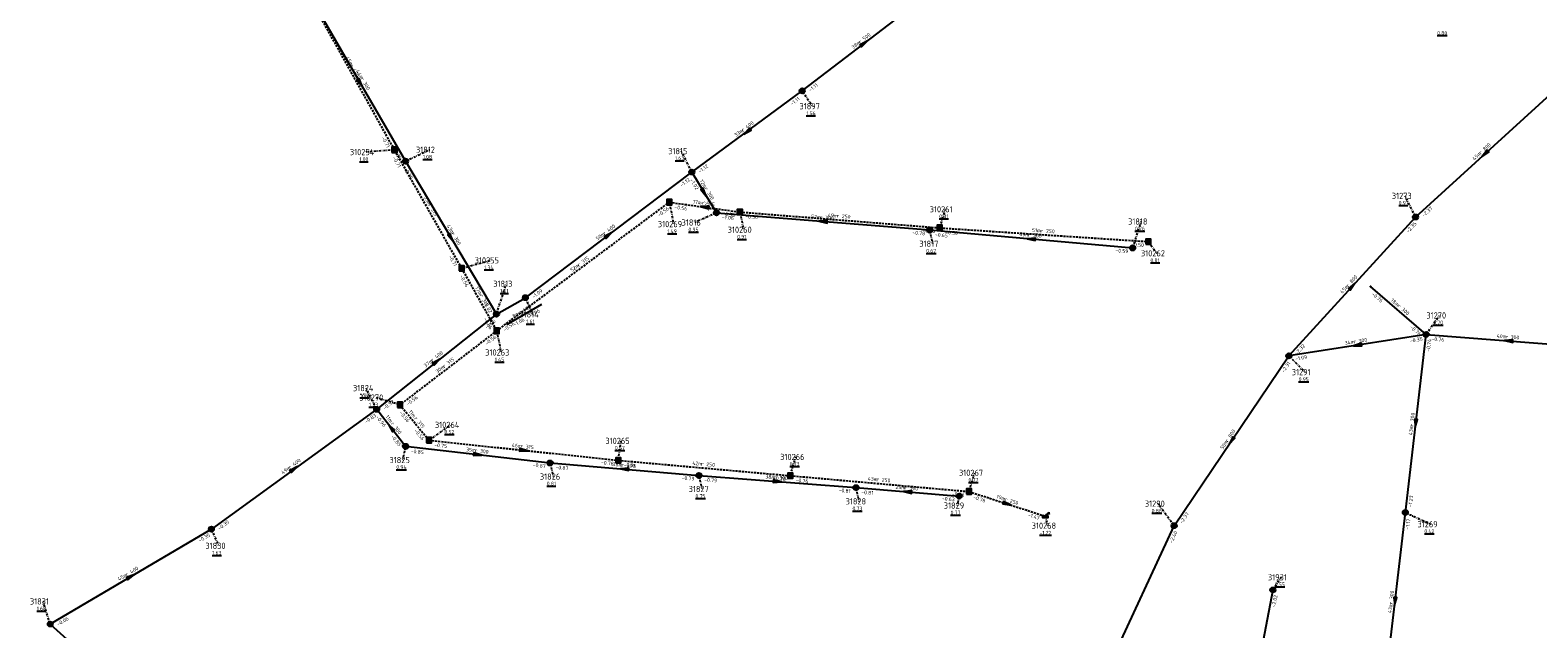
# Model space of a CAD drawing. Extents: x 188323 to 208361, y 565368 to 574910.
# Tile 53 of 256: x 200103 to 200468, y 568303 to 568448. Entities that reach past the tile are written whole.
import ezdxf

# ---------------------------------------------------------------- set-up
doc = ezdxf.new("R2010")
doc.units = 0
doc.linetypes.add('DASHDOT', pattern=[1, 0.5, -0.25, 0, -0.25])
doc.linetypes.add('DASHED', pattern=[0.75, 0.5, -0.25])
doc.layers.get('0').update_dxf_attribs({"linetype": 'CONTINUOUS'})
for name, color, linetype in [('RIO-AFM', 7, 'CONTINUOUS'), ('RIO-BOK', 7, 'CONTINUOUS'), ('RIO-DET', 7, 'CONTINUOUS'), ('RIO-KNP', 7, 'CONTINUOUS'), ('RIO-KNR', 7, 'CONTINUOUS'), ('RIO-LAG_0B', 7, 'CONTINUOUS'), ('RIO-LAG_1B', 7, 'DASHED'), ('RIO-LEN', 7, 'CONTINUOUS'), ('RIO-MVD', 1, 'CONTINUOUS'), ('RIO-VRB', 6, 'DASHDOT'), ('RIO-VRH', 7, 'CONTINUOUS')]:
    doc.layers.add(name, color=color, linetype=linetype)
doc.styles.add('RIO-TXT', font='isocp.shx')

# ---------------------------------------------------------------- blocks, each defined once
blk = doc.blocks.new('L_VHR')
blk.add_lwpolyline([(-0.5, 0), (0.5, 0), (-0.5, 0.15), (-0.5, -0.15), (0.5, 0)])
blk = doc.blocks.new('K_IPR')
blk.add_lwpolyline([(-0.5, -0.5), (0.5, -0.5), (0.5, 0.5), (-0.5, 0.5)], close=True)
blk.add_solid([(-0.5, 0.5), (0.5, 0.5), (-0.5, -0.5), (0.5, -0.5)])
at = {"style": 'RIO-TXT', "flags": 1}
blk.add_attdef('KNOOPNAAM', (2, 2), '', height=1, dxfattribs=at)
blk = doc.blocks.new('K_UTB')
blk.add_lwpolyline([(0.5, 0.15), (0.5, -0.3), (-0.5, -0.3), (-0.5, 0.15), (-0.45, 0.15), (-0.45, -0.25), (0, -0.25), (0.45, -0.25), (0.45, 0.15)], close=True)
blk.add_lwpolyline([(0.85, 0.6), (0.55, 0.65), (0.614828, 0.459583), (0.850842, 0.598937)])
blk.add_arc((0.85, -0.25), 0.85, 90, 180)
at = {"style": 'RIO-TXT', "flags": 1}
blk.add_attdef('KNOOPNAAM', (2, 2), '', height=1, dxfattribs=at)
blk = doc.blocks.new('K_IPG')
blk.add_circle((0, 0), 0.5)
for points in [[(0, 0), (-0.5, 0), (-0.433013, 0.25)], [(0, 0), (-0.433013, -0.25), (-0.5, 0)], [(0, 0), (-0.433013, 0.25), (-0.25, 0.433013)], [(0, 0), (-0.25, -0.433013), (-0.433013, -0.25)], [(0, 0), (-0.25, 0.433013), (0, 0.5)], [(0, 0), (0, -0.5), (-0.25, -0.433013)], [(0, 0), (0, 0.5), (0.25, 0.433013)], [(0, 0), (0.25, 0.433013), (0.433013, 0.25)], [(0, 0), (0.433013, 0.25), (0.5, 0)], [(0, 0), (0.5, 0), (0.433013, -0.25)], [(0, 0), (0.433013, -0.25), (0.25, -0.433013)], [(0, 0), (0.25, -0.433013), (0, -0.5)]]:
    blk.add_solid(points)
at = {"style": 'RIO-TXT', "flags": 1}
blk.add_attdef('KNOOPNAAM', (2, 2), '', height=1, dxfattribs=at)
blk = doc.blocks.new('K_FIC')
blk.add_circle((0, 0), 0.0625)
at = {"style": 'RIO-TXT', "flags": 1}
blk.add_attdef('KNOOPNAAM', (2, 2), '', height=1, dxfattribs=at)
blk = doc.blocks.new('536_03______31813_____31814_')
at = {"layer": 'RIO-LAG_0B'}
blk.add_line((0, 0), (8.527, 4.872), dxfattribs=at)
at = {"layer": 'RIO-AFM', "style": 'RIO-TXT'}
blk.add_text('r 400', height=0.9, rotation=29.7419, dxfattribs=at).set_placement((3.0774, 2.3344))
at = {"layer": 'RIO-BOK', "style": 'RIO-TXT'}
for p in [(5.6608, 1.6223), (1.9099, -0.5211)]:
    blk.add_text('-1.06', height=0.9, rotation=29.7419, dxfattribs=at).set_placement(p)
at = {"layer": 'RIO-LEN', "style": 'RIO-TXT'}
blk.add_text('8m', height=0.9, rotation=29.7419, dxfattribs=at).set_placement((1.6708, 1.5306))

msp = doc.modelspace()

# ---------------------------------------------------------------- linework, layer by layer
at = {"layer": 'RIO-LAG_0B'}
for p, q in [((200172, 568454.016), (200194, 568416)), ((200290, 568433.024), (200320, 568456)), ((200263.296, 568413.376), (200290, 568433.024)), ((200438.464, 568402.496), (200472, 568433.024)), ((200194, 568416), (200216, 568379.008)), ((200223.008, 568382.976), (200263.296, 568413.376)), ((200263.296, 568413.376), (200269.264, 568403.52)), ((200269.264, 568403.52), (200320.832, 568399.36)), ((200407.808, 568368.896), (200438.464, 568402.496)), ((200320.832, 568399.36), (200370, 568395.008)), ((200441.024, 568374.08), (200427.584, 568385.664)), ((200216, 568379.008), (200223.008, 568382.976)), ((200216, 568379.008), (200187.008, 568355.968)), ((200441.024, 568374.08), (200407.808, 568368.896)), ((200436, 568331.008), (200441.024, 568374.08)), ((200441.024, 568374.08), (200480.992, 568371.008)), ((200380.032, 568327.808), (200407.808, 568368.896)), ((200187.008, 568355.968), (200147.008, 568326.976)), ((200187.008, 568355.968), (200194, 568347.008)), ((200194, 568347.008), (200228.992, 568342.976)), ((200228.992, 568342.976), (200264.992, 568339.968)), ((200264.992, 568339.968), (200303.008, 568337.024)), ((200303.008, 568337.024), (200328, 568334.976)), ((200431.008, 568288), (200436, 568331.008)), ((200147.008, 568326.976), (200108, 568304)), ((200352.768, 568268.864), (200380.032, 568327.808)), ((200403.936, 568312.256), (200392.992, 568256)), ((200108, 568304), (200134.96, 568279.808))]:
    msp.add_line(p, q, dxfattribs=at)
at = {"layer": 'RIO-LAG_1B'}
for p, q in [((200191.328, 568418.752), (200169.6, 568457.728)), ((200207.584, 568390.08), (200191.328, 568418.752)), ((200216.064, 568374.976), (200257.84, 568406.08)), ((200257.84, 568406.08), (200274.912, 568403.712)), ((200274.912, 568403.712), (200323.296, 568399.872)), ((200323.296, 568399.872), (200373.792, 568396.544)), ((200207.584, 568390.08), (200216.064, 568374.976)), ((200216.064, 568374.976), (200192.64, 568357.056)), ((200192.64, 568357.056), (200199.68, 568348.48)), ((200199.68, 568348.48), (200245.488, 568343.616)), ((200245.488, 568343.616), (200287.12, 568339.904)), ((200287.12, 568339.904), (200330.384, 568336.064)), ((200330.384, 568336.064), (200348.848, 568330.112))]:
    msp.add_line(p, q, dxfattribs=at)
at = {"layer": 'RIO-VRB'}
for p, q in [((200290, 568433), (200292.537, 568429.3047)), ((200191.32, 568418.74), (200184.3529, 568418.2091)), ((200194, 568416), (200199.7086, 568418.778)), ((200263.29, 568413.35), (200260.7516, 568418.4445)), ((200257.84, 568406.06), (200258.8941, 568400.7771)), ((200438.46, 568402.52), (200435.9216, 568407.6145)), ((200269.26, 568403.51), (200264, 568401.1706)), ((200274.92, 568403.71), (200275.8006, 568399.412)), ((200323.3, 568399.85), (200324.6933, 568404.3794)), ((200320.84, 568399.34), (200321.5471, 568396.0268)), ((200370, 568395), (200372.0771, 568401.4089)), ((200373.79, 568396.55), (200375.8271, 568393.7207)), ((200207.59, 568390.09), (200214.5575, 568392.0187)), ((200216, 568379), (200218.419, 568386.3486)), ((200223, 568383), (200224.7352, 568378.9308)), ((200441.02, 568374.09), (200444.2818, 568378.678)), ((200216.06, 568375), (200217.1141, 568369.7171)), ((200407.8, 568368.91), (200411.7045, 568364.9559)), ((200187, 568356), (200184.4616, 568361.0945)), ((200192.64, 568357.06), (200186.657, 568358.8131)), ((200199.68, 568348.46), (200204.9409, 568352.1978)), ((200245.49, 568343.62), (200246.1971, 568348.3332)), ((200194, 568347), (200193.2942, 568343.6866)), ((200287.12, 568339.91), (200288.5133, 568344.4394)), ((200229, 568343), (200229.7071, 568339.6868)), ((200265, 568340), (200265.7071, 568336.6868)), ((200330.39, 568336.07), (200331.7833, 568340.5994)), ((200303, 568337), (200303.7071, 568333.6868)), ((200328, 568335), (200327.4674, 568332.6715)), ((200380.04, 568327.78), (200376.134, 568333.1328)), ((200348.85, 568330.14), (200349.3835, 568327.8116)), ((200436, 568331), (200442.1269, 568328.1622)), ((200147, 568327), (200148.7352, 568322.9308)), ((200403.94, 568312.25), (200405.9164, 568315.3058)), ((200108, 568304), (200106.2633, 568309.4686))]:
    msp.add_line(p, q, dxfattribs=at)

# ---------------------------------------------------------------- block references
at = {"layer": 'RIO-DET'}
msp.add_blockref('536_03______31813_____31814_', (200218.496, 568376.512), dxfattribs=at)
at = {"layer": 'RIO-KNP', "xscale": 1.25, "yscale": 1.25, "zscale": 1.25}
for name, p in [('K_IPG', (200290, 568433.024)), ('K_IPR', (200191.328, 568418.752)), ('K_IPG', (200194, 568416)), ('K_IPG', (200263.296, 568413.376)), ('K_IPR', (200257.84, 568406.08)), ('K_IPG', (200269.264, 568403.52)), ('K_IPR', (200274.912, 568403.712)), ('K_IPG', (200438.464, 568402.496)), ('K_IPG', (200320.832, 568399.36)), ('K_IPR', (200323.296, 568399.872)), ('K_IPG', (200370, 568395.008)), ('K_IPR', (200373.792, 568396.544)), ('K_IPR', (200207.584, 568390.08)), ('K_FIC', (200427.584, 568385.664)), ('K_IPG', (200223.008, 568382.976)), ('K_IPG', (200216, 568379.008)), ('K_IPR', (200216.064, 568374.976)), ('K_IPG', (200441.024, 568374.08)), ('K_IPG', (200407.808, 568368.896)), ('K_IPG', (200187.008, 568355.968)), ('K_IPR', (200192.64, 568357.056)), ('K_IPG', (200194, 568347.008)), ('K_IPR', (200199.68, 568348.48)), ('K_IPR', (200245.488, 568343.616)), ('K_IPG', (200228.992, 568342.976)), ('K_IPG', (200264.992, 568339.968)), ('K_IPR', (200287.12, 568339.904)), ('K_IPG', (200303.008, 568337.024)), ('K_IPR', (200330.384, 568336.064)), ('K_IPG', (200328, 568334.976)), ('K_UTB', (200348.848, 568330.112)), ('K_IPG', (200436, 568331.008)), ('K_IPG', (200147.008, 568326.976)), ('K_IPG', (200380.032, 568327.808)), ('K_IPG', (200403.936, 568312.256)), ('K_IPG', (200108, 568304))]:
    msp.add_blockref(name, p, dxfattribs=at)
at = {"layer": 'RIO-VRH', "xscale": 2, "yscale": 2, "zscale": 2}
for p, rotation in [((200305, 568444.5), 37.4724), ((200183, 568435), 300.0746), ((200276.645, 568423.175), 216.3375), ((200455.23, 568417.76), 222.2592), ((200266.275, 568408.43), 301.2514), ((200266.38, 568404.885), 532.1667), ((200205, 568397.5), 300.7415), ((200243.145, 568398.175), 36.9866), ((200295.05, 568401.425), 535.3784), ((200345.42, 568397.17), 534.9553), ((200423.13, 568385.715), 47.6232), ((200461.01, 568372.545), 535.5809), ((200424.41, 568371.5), 188.8619), ((200201.5, 568367.5), 398.4142), ((200190.5, 568351.5), 487.8802), ((200438.51, 568352.545), 263.3466), ((200393.92, 568348.345), 235.9776), ((200211.5, 568345), 353.4809), ((200222.585, 568346.04), 353.9695), ((200167, 568341.5), 395.9385), ((200247, 568341.5), 535.2368), ((200284, 568338.5), 355.4865), ((200315.5, 568336), 535.4265), ((200339.62, 568333.105), 342.193), ((200127.5, 568315.5), 390.5266), ((200433.5, 568309.5), 263.3591)]:
    msp.add_blockref('L_VHR', p, dxfattribs=dict(at, rotation=rotation))

# ---------------------------------------------------------------- texts
at = {"layer": 'RIO-AFM', "style": 'RIO-TXT'}
for s, rotation, p in [('r 500', 37.4724, (200304.053, 568444.404)), ('r 400', 299.1456, (200180.514, 568439.178)), ('r 300', 300.0746, (200183.0381, 568435.9589)), ('r 400', 36.3375, (200275.6961, 568423.0977)), ('r 800', 42.2592, (200454.2941, 568417.5851)), ('r 300', 301.2514, (200266.2848, 568409.3839)), ('r 315', 352.1668, (200265.6457, 568405.4957)), ('r 315', 299.5978, (200199.4982, 568405.3716)), ('r 300', 355.3784, (200294.2838, 568402.0045)), ('r 250', 355.4388, (200298.3429, 568402.3577)), ('r 300', 300.7415, (200205.0268, 568398.4589)), ('r 400', 36.9866, (200242.1972, 568398.087)), ('r 300', 354.9553, (200344.6581, 568397.7544)), ('r 250', 356.2609, (200347.7697, 568398.7673)), ('r 315', 36.6241, (200236.0015, 568390.4479)), ('r 800', 47.6232, (200422.2146, 568385.4534)), ('r 315', 299.3116, (200211.8686, 568383.499)), ('r 300', 319.1857, (200434.0219, 568380.8019)), ('r 300', 368.8619, (200423.5306, 568371.8792)), ('r 300', 355.5809, (200460.2415, 568373.1181)), ('r 400', 398.4142, (200200.5473, 568367.3969)), ('r 315', 397.4488, (200203.3972, 568365.9411)), ('r 300', 83.3466, (200437.9196, 568351.7982)), ('r 300', 307.8802, (200190.3995, 568352.4487)), ('r 315', 309.309, (200196.036, 568353.7056)), ('r 315', 353.9695, (200221.8328, 568346.6364)), ('r 800', 55.9776, (200393.0523, 568347.9532)), ('r 400', 395.9385, (200166.0415, 568341.4413)), ('r 300', 353.4809, (200210.7526, 568345.5994)), ('r 300', 355.2368, (200246.2346, 568342.0765)), ('r 250', 354.9079, (200265.543, 568342.3477)), ('r 300', 355.4865, (200283.2324, 568339.0738)), ('r 250', 354.9291, (200307.9933, 568338.5729)), ('r 300', 355.4265, (200314.7324, 568336.5705)), ('r 250', 342.193, (200339.0032, 568333.8342)), ('r 400', 390.5266, (200126.5407, 568315.5308)), ('r 300', 83.3591, (200432.9098, 568308.7529))]:
    msp.add_text(s, height=0.9, rotation=rotation, dxfattribs=at).set_placement(p)
at = {"layer": 'RIO-BOK', "style": 'RIO-TXT'}
for s, rotation, p in [('-1.11', 37.4724, (200291.9627, 568432.7406)), ('-1.11', 36.3375, (200287.5266, 568429.4423)), ('-0.71', 299.1456, (200188.1233, 568421.6516)), ('-0.75', 300.0746, (200190.7558, 568418.8597)), ('-0.71', 299.5978, (200190.7951, 568416.8311)), ('-0.75', 300.7415, (200193.5133, 568414.081)), ('-1.12', 36.3375, (200265.2472, 568413.0518)), ('-1.12', 36.9866, (200260.8573, 568409.7647)), ('-1.02', 301.2514, (200262.8204, 568411.4268)), ('-1.32', 301.2514, (200265.9405, 568406.2913)), ('-0.56', 36.6241, (200255.3843, 568402.4899)), ('-0.56', 352.1668, (200259.0369, 568404.483)), ('-1.06', 355.3784, (200270.5434, 568402.0026)), ('-0.50', 352.1668, (200270.6683, 568402.8902)), ('-0.50', 355.4388, (200276.205, 568402.2039)), ('-2.37', 42.2592, (200440.4375, 568402.4253)), ('-0.78', 355.3784, (200316.6433, 568398.305)), ('-0.50', 355.4388, (200319.1038, 568398.8086)), ('-0.65', 354.9553, (200322.1122, 568397.8231)), ('-0.50', 356.2609, (200324.6064, 568398.3625)), ('-2.35', 47.6232, (200436.7306, 568398.5469)), ('-0.59', 354.9553, (200365.7957, 568393.9945)), ('-0.50', 356.2609, (200369.6093, 568395.4498)), ('-0.71', 299.5978, (200204.364, 568392.9727)), ('-0.56', 299.3116, (200207.0555, 568388.1838)), ('-1.09', 36.9866, (200224.9604, 568382.724)), ('-0.76', 319.1857, (200427.7355, 568383.7156)), ('-0.82', 300.7415, (200212.7225, 568381.8211)), ('-0.56', 299.3116, (200212.8397, 568377.8941)), ('-1.06', 398.4142, (200213.6448, 568375.3718)), ('-0.56', 36.6241, (200218.0186, 568374.7116)), ('-0.56', 397.4488, (200213.6468, 568371.4082)), ('-0.35', 368.8619, (200437.182, 568372.0936)), ('-0.76', 319.1857, (200437.0081, 568375.7167)), ('-0.76', 355.5809, (200442.3087, 568372.5871)), ('-2.32', 47.6232, (200409.7777, 568369.0006)), ('-0.74', 83.3466, (200441.9361, 568369.8549)), ('-2.31', 55.9776, (200406.6663, 568364.7278)), ('-1.09', 368.8619, (200409.3995, 568367.7434)), ('-0.56', 397.4488, (200194.6027, 568356.8011)), ('-0.83', 395.9385, (200184.4856, 568352.4833)), ('-0.92', 398.4142, (200188.9668, 568355.7742)), ('-0.56', 309.309, (200192.4446, 568355.0899)), ('-0.96', 307.8802, (200186.7555, 568354.0354)), ('-0.56', 309.309, (200196.0034, 568350.7481)), ('-0.85', 307.8802, (200190.3813, 568349.3797)), ('-0.75', 353.9695, (200200.9259, 568346.9215)), ('-0.85', 353.4809, (200195.2327, 568345.4509)), ('-0.87', 353.4809, (200224.7696, 568342.0942)), ('-0.87', 355.2368, (200230.2796, 568341.4894)), ('-0.76', 353.9695, (200241.2681, 568342.685)), ('-0.76', 354.9079, (200246.7609, 568342.1021)), ('-0.79', 355.2368, (200260.7995, 568338.9656)), ('-0.79', 355.4865, (200266.2862, 568338.495)), ('-0.76', 354.9079, (200282.9137, 568338.9033)), ('-0.76', 354.9291, (200288.3915, 568338.3925)), ('-0.81', 355.4865, (200298.8047, 568335.9485)), ('-0.81', 355.4265, (200304.2846, 568335.4936)), ('-0.63', 355.4265, (200323.8023, 568333.9447)), ('-0.76', 354.9291, (200326.1851, 568335.0627)), ('-0.76', 342.193, (200331.2956, 568334.3095)), ('-1.23', 83.3466, (200437.5526, 568332.2284)), ('-1.47', 342.193, (200344.5218, 568330.0701)), ('-2.37', 55.9776, (200381.9835, 568328.157)), ('-1.17', 83.3591, (200436.917, 568326.7648)), ('-0.35', 390.5266, (200144.1661, 568323.7337)), ('-0.35', 395.9385, (200148.9552, 568326.6894)), ('-2.40', 65.1381, (200379.5866, 568323.4705)), ('-2.02', 438.986, (200404.4984, 568307.9643)), ('-0.06', 390.5266, (200109.9172, 568303.5064))]:
    msp.add_text(s, height=0.9, rotation=rotation, dxfattribs=at).set_placement(p)
at = {"layer": 'RIO-KNR', "style": 'RIO-TXT'}
for s, p in [('31897', (200289.3495, 568428.5547)), ('310254', (200180.5279, 568417.4591)), ('31812', (200196.5211, 568418.028)), ('31815', (200257.5641, 568417.6945)), ('31273', (200432.7341, 568406.8645)), ('310261', (200320.8683, 568403.6294)), ('31818', (200368.8896, 568400.6589)), ('310269', (200255.0691, 568400.0271)), ('31816', (200260.8125, 568400.4206)), ('310260', (200271.9756, 568398.662)), ('31817', (200318.3596, 568395.2768)), ('310255', (200210.7325, 568391.2687)), ('310262', (200372.0021, 568392.9707)), ('31813', (200215.2315, 568385.5986)), ('31814', (200221.5477, 568378.1808)), ('31270', (200441.0943, 568377.928)), ('310263', (200213.2891, 568368.9671)), ('31291', (200408.517, 568364.2059)), ('31824', (200181.2741, 568360.3445)), ('310270', (200182.832, 568358.0631)), ('310264', (200201.1159, 568351.4478)), ('310265', (200242.3721, 568347.5832)), ('31825', (200190.1067, 568342.9366)), ('310266', (200284.6883, 568343.6894)), ('31826', (200226.5196, 568338.9368)), ('310267', (200327.9583, 568339.8494)), ('31827', (200262.5196, 568335.9368)), ('31828', (200300.5196, 568332.9368)), ('31829', (200324.2799, 568331.9215)), ('31290', (200372.9465, 568332.3828)), ('310268', (200345.5585, 568327.0616)), ('31269', (200438.9394, 568327.4122)), ('31830', (200145.5477, 568322.1808)), ('31931', (200402.7289, 568314.5558)), ('31831', (200103.0758, 568308.7186))]:
    msp.add_text(s, height=1.5, dxfattribs=at).set_placement(p)
at = {"layer": 'RIO-LEN', "style": 'RIO-TXT'}
for s, rotation, p in [('38m', 37.4724, (200302.3388, 568443.0898)), ('45m', 299.1456, (200179.461, 568441.0639)), ('44m', 300.0746, (200181.9547, 568437.8275)), ('33m', 36.3375, (200273.9563, 568421.8177)), ('45m', 42.2592, (200452.6956, 568416.1324)), ('12m', 301.2514, (200265.1632, 568411.2299)), ('33m', 299.5978, (200198.4304, 568407.2492)), ('17m', 352.1668, (200263.5057, 568405.7888)), ('52m', 355.3784, (200292.1307, 568402.1772)), ('49m', 355.4388, (200296.1896, 568402.5281)), ('43m', 300.7415, (200203.9217, 568400.3148)), ('50m', 36.9866, (200240.4719, 568396.7874)), ('49m', 354.9553, (200342.5063, 568397.943)), ('51m', 356.2609, (200345.6143, 568398.9068)), ('52m', 36.6241, (200234.2681, 568389.1592)), ('17m', 299.3116, (200210.8102, 568385.3819)), ('45m', 47.6232, (200420.7589, 568383.8576)), ('18m', 319.1857, (200432.3864, 568382.2128)), ('40m', 355.5809, (200458.0878, 568373.2832)), ('34m', 368.8619, (200421.3966, 568371.545)), ('37m', 398.4142, (200198.8558, 568366.0536)), ('30m', 397.4488, (200201.6833, 568364.6265)), ('11m', 309.309, (200194.6667, 568355.3761)), ('11m', 307.8802, (200189.0723, 568354.1529)), ('43m', 83.3466, (200437.6697, 568349.6527)), ('46m', 353.9695, (200219.6846, 568346.862)), ('50m', 55.9776, (200391.8439, 568346.1628)), ('35m', 353.4809, (200208.6064, 568345.8433)), ('49m', 395.9385, (200164.2935, 568340.1724)), ('36m', 355.2368, (200244.0819, 568342.2545)), ('42m', 354.9079, (200263.3914, 568342.538)), ('38m', 355.4865, (200281.079, 568339.2424)), ('43m', 354.9291, (200305.8416, 568338.7624)), ('25m', 355.4265, (200312.5791, 568336.7414)), ('19m', 342.193, (200336.9463, 568334.4935)), ('45m', 390.5266, (200124.6808, 568314.4323)), ('43m', 83.3591, (200432.6603, 568306.6073))]:
    msp.add_text(s, height=0.9, rotation=rotation, dxfattribs=at).set_placement(p)
at = {"layer": 'RIO-MVD', "style": 'RIO-TXT'}
for s, p in [('%%U0.80', (200443.7135, 568446.5716)), ('%%U1.56', (200291.007, 568427.1547)), ('%%U1.00', (200182.8229, 568416.0591)), ('%%U1.08', (200198.1786, 568416.628)), ('%%U1.63', (200259.2216, 568416.2945)), ('%%U0.91', (200434.3916, 568405.4645)), ('%%U0.81', (200323.1633, 568402.2294)), ('%%U1.49', (200257.3641, 568398.6271)), ('%%U0.95', (200262.47, 568399.0206)), ('%%U0.76', (200370.5471, 568399.2589)), ('%%U0.91', (200274.2706, 568397.262)), ('%%U0.67', (200320.0171, 568393.8768)), ('%%U0.81', (200374.2971, 568391.5707)), ('%%U1.34', (200213.0275, 568389.8687)), ('%%U1.61', (200216.889, 568384.1986)), ('%%U1.61', (200223.2052, 568376.7808)), ('%%U0.70', (200442.7518, 568376.528)), ('%%U1.45', (200215.5841, 568367.5671)), ('%%U0.95', (200410.1745, 568362.8059)), ('%%U1.58', (200182.9316, 568358.9445)), ('%%U1.33', (200185.127, 568356.6631)), ('%%U0.52', (200203.4109, 568350.0478)), ('%%U0.57', (200244.6671, 568346.1832)), ('%%U0.94', (200191.7642, 568341.5366)), ('%%U0.73', (200286.9833, 568342.2894)), ('%%U0.81', (200228.1771, 568337.5368)), ('%%U0.77', (200330.2533, 568338.4494)), ('%%U0.75', (200264.1771, 568334.5368)), ('%%U0.73', (200302.1771, 568331.5368)), ('%%U0.77', (200325.9374, 568330.5215)), ('%%U0.86', (200374.604, 568330.9828)), ('%%U-1.22', (200347.471, 568325.6616)), ('%%U0.42', (200440.5969, 568326.0122)), ('%%U1.63', (200147.2052, 568320.7808)), ('%%U0.55', (200404.3864, 568313.1558)), ('%%U1.68', (200104.7333, 568307.3186))]:
    msp.add_text(s, height=0.9, dxfattribs=at).set_placement(p)

doc.saveas('drawing.dxf')
